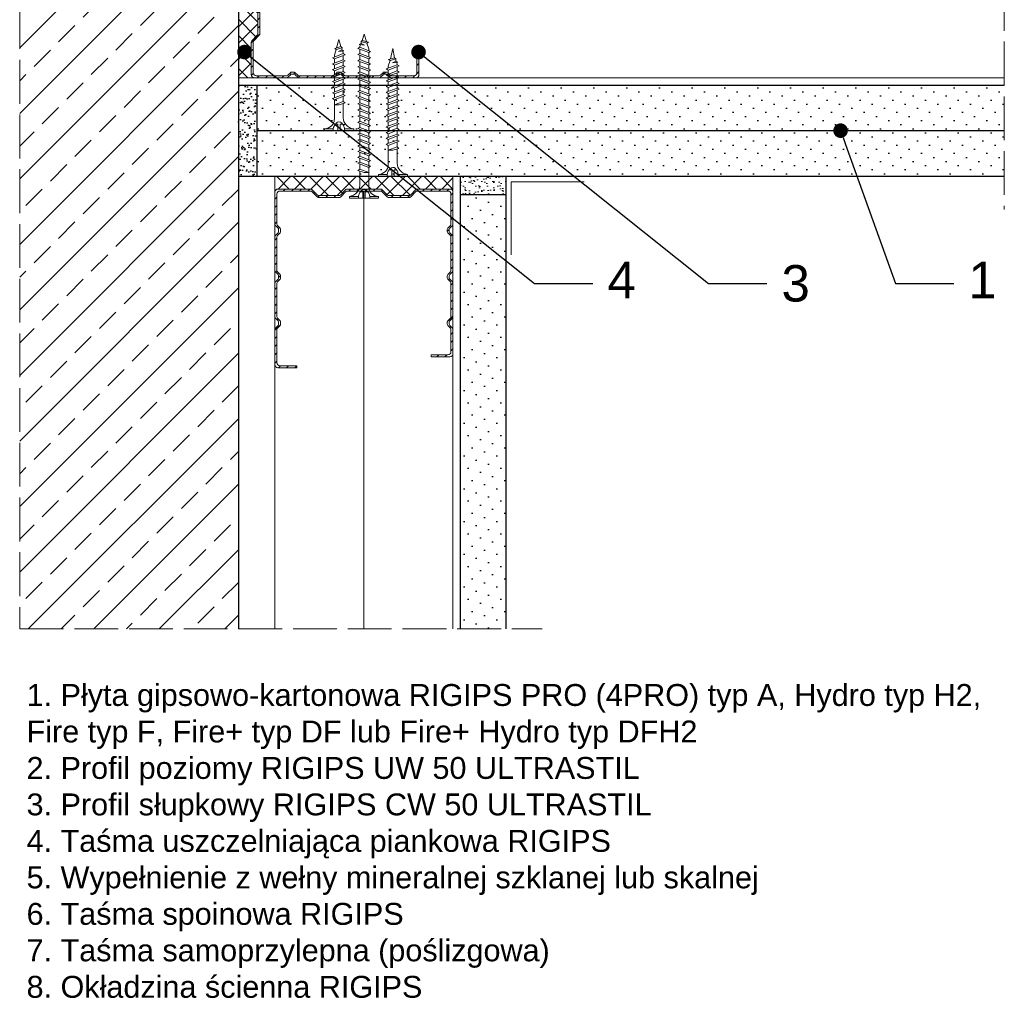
# Model space of a CAD drawing. Header units: millimetres. Extents: x 1525 to 3209, y 569 to 1600.
# Tile 1 of 15: x 1525 to 1795, y 572 to 841. Entities that reach past the tile are written whole.
import ezdxf
from ezdxf import colors
from ezdxf.entities.mleader import LeaderData, LeaderLine
from ezdxf.math import Vec2, Vec3

# ---------------------------------------------------------------- set-up
doc = ezdxf.new("R2010")
doc.units = ezdxf.units.MM
doc.linetypes.add('ACAD_ISO02W100', pattern=[15, 12, -3])
for name, color, linetype, lineweight in [('_ISOVER WELNA', 7, 'BATTING', 9), ('_RIGIPS AKCESORIA', 7, 'Continuous', 18), ('_RIGIPS G-K', 7, 'Continuous', 25), ('_RIGIPS PROFIL', 7, 'Continuous', 18), ('KRESKOWANIE', 7, 'Continuous', 9), ('OPISY', 7, 'Continuous', 9), ('PRZERYWANA', 7, 'ACAD_ISO02W100', 9)]:
    doc.layers.add(name, color=color, linetype=linetype, lineweight=lineweight)
doc.styles.get("Standard").update_dxf_attribs({"font": 'arial.ttf'})
doc.linetypes.add('BATTING', pattern='A,0.00254,-2.54,[134,ltypeshp.shx,S=2.54,R=0,X=-2.54,Y=0],-5.08,[134,ltypeshp.shx,S=2.54,R=180,X=2.54,Y=0],-2.54', length=10.16254)
pattern_1 = [(225, (0, -191.605), (1.122532, -3.367596), [0, -3.175])]

# ---------------------------------------------------------------- blocks, each defined once
blk = doc.blocks.new('TN 25')
at = {"layer": '_RIGIPS AKCESORIA'}
for p, q in [((0, -0.84), (0, 7.16)), ((0, 7.16), (0.46, 7.16)), ((0.46, 7.16), (0.46, 4.78)), ((0.46, 4.78), (0, 4.78)), ((0, 3.5), (1.77, 3.5)), ((0, 2.83), (1.77, 2.83)), ((1.77, 3.5), (1.77, 4.2)), ((1.77, 2.83), (1.77, 2.18)), ((3.02, 4.46), (8.47, 4.46)), ((7.12, 4.46), (7.12, 3.18)), ((8.03, 2.01), (7.12, 4.46)), ((7.12, 3.18), (7.65, 1.53)), ((8.47, 4.46), (8.79, 5)), ((9.61, 1.51), (8.47, 4.46)), ((8.79, 5), (9.93, 2.01)), ((9, 4.46), (10.1, 4.46)), ((10.1, 4.46), (10.41, 5)), ((11.23, 1.51), (10.1, 4.46)), ((10.41, 5), (11.56, 2.01)), ((10.62, 4.46), (11.67, 4.46)), ((11.67, 4.46), (11.99, 5)), ((12.81, 1.51), (11.67, 4.46)), ((11.99, 5), (13.14, 2.01)), ((12.2, 4.46), (13.21, 4.46)), ((13.21, 4.46), (13.52, 5)), ((14.34, 1.51), (13.21, 4.46)), ((13.52, 5), (14.67, 2.01)), ((13.73, 4.46), (14.8, 4.46)), ((14.8, 4.46), (15.12, 5)), ((15.94, 1.51), (14.8, 4.46)), ((15.12, 5), (16.26, 2.01)), ((15.33, 4.46), (16.42, 4.46)), ((16.42, 4.46), (16.73, 5)), ((17.55, 1.51), (16.42, 4.46)), ((16.73, 5), (17.88, 2.01)), ((16.94, 4.46), (17.99, 4.46)), ((17.99, 4.46), (18.31, 5)), ((19.13, 1.51), (17.99, 4.46)), ((18.31, 5), (19.45, 2.01)), ((18.52, 4.46), (19.68, 4.46)), ((19.68, 4.46), (20, 5)), ((20.82, 1.51), (19.68, 4.46)), ((20, 5), (21.14, 2.01)), ((20.21, 4.46), (20.7, 4.46)), ((20.7, 4.46), (22.28, 3.98)), ((21.85, 1.83), (21.67, 3.28)), ((21.67, 3.28), (22.14, 2.4)), ((22.28, 3.98), (22.56, 4.37)), ((22.7, 2.36), (22.28, 3.98)), ((22.56, 4.37), (23.03, 2.71)), ((23.03, 2.71), (22.7, 2.36)), ((22.71, 3.85), (25, 3.24)), ((25, 3.24), (23.03, 2.71)), ((0.46, 1.64), (0, 1.64)), ((0.46, -0.84), (0.46, 1.64)), ((7.49, 2.01), (3.55, 2.01)), ((7.65, 1.53), (8.03, 2.01)), ((9.41, 2.01), (8.03, 2.01)), ((9.93, 2.01), (9.61, 1.51)), ((11.04, 2.01), (9.93, 2.01)), ((11.56, 2.01), (11.23, 1.51)), ((12.61, 2.01), (11.56, 2.01)), ((13.14, 2.01), (12.81, 1.51)), ((14.15, 2.01), (13.14, 2.01)), ((14.67, 2.01), (14.34, 1.51)), ((15.74, 2.01), (14.67, 2.01)), ((16.26, 2.01), (15.94, 1.51)), ((17.36, 2.01), (16.26, 2.01)), ((17.88, 2.01), (17.55, 1.51)), ((18.93, 2.01), (17.88, 2.01)), ((19.45, 2.01), (19.13, 1.51)), ((19.45, 2.01), (20.62, 2.01)), ((21.14, 2.01), (20.82, 1.51)), ((21.14, 2.01), (21.81, 2.12)), ((22.14, 2.4), (21.85, 1.83)), ((22.7, 2.36), (22.14, 2.4)), ((0, -0.84), (0.46, -0.84))]:
    blk.add_line(p, q, dxfattribs=at)
for centre, major_axis, ratio, start_param, end_param in [((3.09, 7.67), (0.17, 3.2), 0.826134, 1.773653, 3.180586), ((-0.04, 0.9), (0, 3.93), 0.848176, -0.720942, -0.151112), ((1.66, 3.18), (0, 0.895), 0.848176, -1.552777, -0.720942), ((1.66, 3.18), (0, 0.895), 0.848176, 3.862535, 4.730408), ((3.37, -1.57), (0.28, 3.57), 0.832181, 0.035984, 1.430787), ((-2.73, 15.91), (0, 14.76), 0.848176, 3.399396, 3.475072), ((0.59, 4.62), (0, 2.81), 0.848176, 3.475072, 3.862535)]:
    blk.add_ellipse(centre, major_axis=major_axis, ratio=ratio, start_param=start_param, end_param=end_param, dxfattribs=at)
blk = doc.blocks.new('TN 35')
at = {"layer": '_RIGIPS AKCESORIA'}
for p, q in [((0, -0.84), (0, 7.16)), ((0, 7.16), (0.46, 7.16)), ((0.46, 7.16), (0.46, 4.78)), ((0.46, 4.78), (0, 4.78)), ((0, 3.5), (1.77, 3.5)), ((0, 2.83), (1.77, 2.83)), ((1.77, 3.5), (1.77, 4.2)), ((1.77, 2.83), (1.77, 2.18)), ((3.02, 4.46), (8.47, 4.46)), ((7.12, 4.46), (7.12, 3.18)), ((8.03, 2.01), (7.12, 4.46)), ((7.12, 3.18), (7.65, 1.53)), ((8.47, 4.46), (8.79, 5)), ((9.61, 1.51), (8.47, 4.46)), ((8.79, 5), (9.93, 2.01)), ((9, 4.46), (10.1, 4.46)), ((10.1, 4.46), (10.41, 5)), ((11.23, 1.51), (10.1, 4.46)), ((10.41, 5), (11.56, 2.01)), ((10.62, 4.46), (11.67, 4.46)), ((11.67, 4.46), (11.99, 5)), ((12.81, 1.51), (11.67, 4.46)), ((11.99, 5), (13.14, 2.01)), ((12.2, 4.46), (13.21, 4.46)), ((13.21, 4.46), (13.52, 5)), ((14.34, 1.51), (13.21, 4.46)), ((13.52, 5), (14.67, 2.01)), ((13.73, 4.46), (14.8, 4.46)), ((14.8, 4.46), (15.12, 5)), ((15.94, 1.51), (14.8, 4.46)), ((15.12, 5), (16.26, 2.01)), ((15.33, 4.46), (16.42, 4.46)), ((16.42, 4.46), (16.73, 5)), ((17.55, 1.51), (16.42, 4.46)), ((16.73, 5), (17.88, 2.01)), ((16.94, 4.46), (17.99, 4.46)), ((17.99, 4.46), (18.31, 5)), ((19.13, 1.51), (17.99, 4.46)), ((18.31, 5), (19.45, 2.01)), ((18.52, 4.46), (19.57, 4.46)), ((19.57, 4.46), (19.88, 5)), ((20.7, 1.51), (19.57, 4.46)), ((19.88, 5), (21.03, 2.01)), ((20.09, 4.46), (21.14, 4.46)), ((21.14, 4.46), (21.46, 5)), ((22.28, 1.51), (21.14, 4.46)), ((21.46, 5), (22.6, 2.01)), ((21.67, 4.46), (22.72, 4.46)), ((22.72, 4.46), (23.03, 5)), ((23.85, 1.51), (22.72, 4.46)), ((23.03, 5), (24.18, 2.01)), ((23.24, 4.46), (24.29, 4.46)), ((24.29, 4.46), (24.61, 5)), ((25.43, 1.51), (24.29, 4.46)), ((24.61, 5), (25.75, 2.01)), ((24.81, 4.46), (25.87, 4.46)), ((25.87, 4.46), (26.18, 5)), ((27, 1.51), (25.87, 4.46)), ((26.18, 5), (27.33, 2.01)), ((26.39, 4.46), (27.44, 4.46)), ((27.44, 4.46), (27.76, 5)), ((28.58, 1.51), (27.44, 4.46)), ((27.76, 5), (28.9, 2.01)), ((27.96, 4.46), (29.13, 4.46)), ((29.13, 4.46), (29.45, 5)), ((30.27, 1.51), (29.13, 4.46)), ((29.45, 5), (30.59, 2.01)), ((29.65, 4.46), (30.15, 4.46)), ((30.15, 4.46), (31.73, 3.98)), ((31.3, 1.83), (31.12, 3.28)), ((31.12, 3.28), (31.59, 2.4)), ((31.73, 3.98), (32.01, 4.37)), ((32.15, 2.36), (31.73, 3.98)), ((32.01, 4.37), (32.48, 2.71)), ((32.48, 2.71), (32.15, 2.36)), ((32.16, 3.85), (35, 3.24)), ((35, 3.24), (32.48, 2.71)), ((0.46, 1.64), (0, 1.64)), ((0.46, -0.84), (0.46, 1.64)), ((7.49, 2.01), (3.55, 2.01)), ((7.65, 1.53), (8.03, 2.01)), ((9.41, 2.01), (8.03, 2.01)), ((9.93, 2.01), (9.61, 1.51)), ((11.04, 2.01), (9.93, 2.01)), ((11.56, 2.01), (11.23, 1.51)), ((12.61, 2.01), (11.56, 2.01)), ((13.14, 2.01), (12.81, 1.51)), ((14.15, 2.01), (13.14, 2.01)), ((14.67, 2.01), (14.34, 1.51)), ((15.74, 2.01), (14.67, 2.01)), ((16.26, 2.01), (15.94, 1.51)), ((17.36, 2.01), (16.26, 2.01)), ((17.88, 2.01), (17.55, 1.51)), ((18.93, 2.01), (17.84, 2.01)), ((19.45, 2.01), (19.13, 1.51)), ((20.51, 2.01), (19.41, 2.01)), ((21.03, 2.01), (20.7, 1.51)), ((22.08, 2.01), (20.99, 2.01)), ((22.6, 2.01), (22.28, 1.51)), ((23.66, 2.01), (22.56, 2.01)), ((24.18, 2.01), (23.85, 1.51)), ((25.23, 2.01), (24.14, 2.01)), ((25.75, 2.01), (25.43, 1.51)), ((26.81, 2.01), (25.71, 2.01)), ((27.33, 2.01), (27, 1.51)), ((28.38, 2.01), (27.33, 2.01)), ((28.9, 2.01), (28.58, 1.51)), ((28.9, 2.01), (30.07, 2.01)), ((30.59, 2.01), (30.27, 1.51)), ((30.59, 2.01), (31.26, 2.12)), ((31.59, 2.4), (31.3, 1.83)), ((32.15, 2.36), (31.59, 2.4)), ((0, -0.84), (0.46, -0.84))]:
    blk.add_line(p, q, dxfattribs=at)
for centre, major_axis, ratio, start_param, end_param in [((3.09, 7.67), (0.17, 3.2), 0.826134, 1.773653, 3.180586), ((-0.04, 0.9), (0, 3.93), 0.848176, -0.720942, -0.151112), ((1.66, 3.18), (0, 0.895), 0.848176, -1.552777, -0.720942), ((1.66, 3.18), (0, 0.895), 0.848176, 3.862535, 4.730408), ((3.37, -1.57), (0.28, 3.57), 0.832181, 0.035984, 1.430787), ((-2.73, 15.91), (0, 14.76), 0.848176, 3.399396, 3.475072), ((0.59, 4.62), (0, 2.81), 0.848176, 3.475072, 3.862535)]:
    blk.add_ellipse(centre, major_axis=major_axis, ratio=ratio, start_param=start_param, end_param=end_param, dxfattribs=at)
blk = doc.blocks.new('CW 50 ULTRASTIL')
h = blk.add_hatch()
h.set_pattern_fill('ANSI31', color=256, scale=0.5, style=0)
h.paths.add_polyline_path([(28.56, 40.65, -0.198912), (28.71, 41), (30.21, 42.51, 0.198912), (30.36, 42.86), (30.36, 48.45, 0.198912), (30.21, 48.8), (28.71, 50.31, -0.198912), (28.56, 50.66), (28.56, 59.85, -0.198912), (28.71, 60.2), (30.21, 61.71, 0.198912), (30.36, 62.06), (30.36, 67.65, 0.198912), (30.21, 68), (28.71, 69.51, -0.198912), (28.56, 69.86), (28.56, 78.31, -0.414214), (29.36, 79.11), (37.68, 79.11, -0.198912), (38.04, 78.96), (38.74, 78.25, 0.198912), (39.1, 78.11), (39.68, 78.11, 0.198912), (40.04, 78.25), (40.74, 78.96, -0.198912), (41.1, 79.11), (50.38, 79.11, -0.198912), (50.74, 78.96), (51.44, 78.25, 0.198912), (51.8, 78.11), (52.38, 78.11, 0.198912), (52.74, 78.25), (53.44, 78.96, -0.198912), (53.8, 79.11), (63.08, 79.11, -0.198912), (63.44, 78.96), (64.14, 78.25, 0.198912), (64.5, 78.11), (65.08, 78.11, 0.198912), (65.44, 78.25), (66.14, 78.96, -0.198912), (66.5, 79.11), (75.66, 79.11, -0.414214), (76.46, 78.31), (76.46, 73.66), (77.01, 73.66), (77.01, 78.86, 0.414214), (76.21, 79.66), (66.5, 79.66, 0.198912), (66.14, 79.51), (65.44, 78.8, -0.198912), (65.08, 78.66), (64.5, 78.66, -0.198912), (64.14, 78.8), (63.44, 79.51, 0.198912), (63.08, 79.66), (53.8, 79.66, 0.198912), (53.44, 79.51), (52.74, 78.8, -0.198912), (52.38, 78.66), (51.8, 78.66, -0.198912), (51.44, 78.8), (50.74, 79.51, 0.198912), (50.38, 79.66), (41.1, 79.66, 0.198912), (40.74, 79.51), (40.04, 78.8, -0.198912), (39.68, 78.66), (39.1, 78.66, -0.198912), (38.74, 78.8), (38.04, 79.51, 0.198912), (37.68, 79.66), (28.81, 79.66, 0.414214), (28.01, 78.86), (28.01, 69.86, 0.198912), (28.16, 69.51), (29.66, 68, -0.198912), (29.81, 67.65), (29.81, 62.06, -0.198912), (29.66, 61.71), (28.16, 60.2, 0.198912), (28.01, 59.85), (28.01, 50.66, 0.198912), (28.16, 50.31), (29.66, 48.8, -0.198912), (29.81, 48.45), (29.81, 42.86, -0.198912), (29.66, 42.51), (28.16, 41, 0.198912), (28.01, 40.65), (28.01, 31.66, 0.414214), (28.81, 30.86), (37.68, 30.86, 0.198912), (38.04, 31), (38.74, 31.71, -0.198912), (39.1, 31.86), (39.68, 31.86, -0.198912), (40.04, 31.71), (40.74, 31, 0.198912), (41.1, 30.86), (50.38, 30.86, 0.198912), (50.74, 31), (51.44, 31.71, -0.198912), (51.8, 31.86), (52.38, 31.86, -0.198912), (52.74, 31.71), (53.44, 31, 0.198912), (53.8, 30.86), (63.08, 30.86, 0.198912), (63.44, 31), (64.14, 31.71, -0.198912), (64.5, 31.86), (65.08, 31.86, -0.198912), (65.44, 31.71), (66.14, 31, 0.198912), (66.5, 30.86), (73.21, 30.86, 0.414214), (74.01, 31.66), (74.01, 36.86), (73.46, 36.86), (73.46, 32.21, -0.414214), (72.66, 31.41), (66.5, 31.41, -0.198912), (66.14, 31.55), (65.44, 32.26, 0.198912), (65.08, 32.41), (64.5, 32.41, 0.198912), (64.14, 32.26), (63.44, 31.55, -0.198912), (63.08, 31.41), (53.8, 31.41, -0.198912), (53.44, 31.55), (52.74, 32.26, 0.198912), (52.38, 32.41), (51.8, 32.41, 0.198912), (51.44, 32.26), (50.74, 31.55, -0.198912), (50.38, 31.41), (41.1, 31.41, -0.198912), (40.74, 31.55), (40.04, 32.26, 0.198912), (39.68, 32.41), (39.1, 32.41, 0.198912), (38.74, 32.26), (38.04, 31.55, -0.198912), (37.68, 31.41), (29.36, 31.41, -0.414214), (28.56, 32.21)])
at = {"layer": '_RIGIPS PROFIL'}
for p, q in [((28.01, 78.86), (28.01, 69.86)), ((28.56, 78.31), (28.56, 69.86)), ((37.68, 79.66), (28.81, 79.66)), ((37.68, 79.11), (29.36, 79.11)), ((38.04, 79.51), (38.74, 78.8)), ((38.04, 78.96), (38.74, 78.25)), ((39.68, 78.66), (39.1, 78.66)), ((40.74, 79.51), (40.04, 78.8)), ((40.74, 78.96), (40.04, 78.25)), ((50.38, 79.66), (41.1, 79.66)), ((50.38, 79.11), (41.1, 79.11)), ((50.74, 79.51), (51.44, 78.8)), ((50.74, 78.96), (51.44, 78.25)), ((52.38, 78.66), (51.8, 78.66)), ((53.44, 79.51), (52.74, 78.8)), ((53.44, 78.96), (52.74, 78.25)), ((53.8, 79.66), (63.08, 79.66)), ((53.8, 79.11), (63.08, 79.11)), ((63.44, 79.51), (64.14, 78.8)), ((63.44, 78.96), (64.14, 78.25)), ((65.08, 78.66), (64.5, 78.66)), ((66.14, 79.51), (65.44, 78.8)), ((66.14, 78.96), (65.44, 78.25)), ((76.21, 79.66), (66.5, 79.66)), ((75.66, 79.11), (66.5, 79.11)), ((76.46, 73.66), (76.46, 78.31)), ((77.01, 73.66), (77.01, 78.86)), ((39.68, 78.11), (39.1, 78.11)), ((52.38, 78.11), (51.8, 78.11)), ((65.08, 78.11), (64.5, 78.11)), ((76.46, 73.66), (77.01, 73.66)), ((29.66, 68), (28.16, 69.51)), ((30.21, 68), (28.71, 69.51)), ((29.81, 67.65), (29.81, 62.06)), ((30.36, 67.65), (30.36, 62.06)), ((28.01, 59.85), (28.01, 50.66)), ((29.66, 61.71), (28.16, 60.2)), ((28.56, 59.85), (28.56, 50.66)), ((30.21, 61.71), (28.71, 60.2)), ((29.66, 48.8), (28.16, 50.31)), ((30.21, 48.8), (28.71, 50.31)), ((29.81, 42.86), (29.81, 48.45)), ((30.36, 42.86), (30.36, 48.45)), ((28.01, 31.66), (28.01, 40.65)), ((29.66, 42.51), (28.16, 41)), ((28.56, 32.21), (28.56, 40.65)), ((30.21, 42.51), (28.71, 41)), ((73.46, 36.86), (73.46, 32.21)), ((73.46, 36.86), (74.01, 36.86)), ((74.01, 36.86), (74.01, 31.66)), ((39.68, 32.41), (39.1, 32.41)), ((52.38, 32.41), (51.8, 32.41)), ((65.08, 32.41), (64.5, 32.41)), ((37.68, 30.86), (28.81, 30.86)), ((37.68, 31.41), (29.36, 31.41)), ((38.04, 31.55), (38.74, 32.26)), ((38.04, 31), (38.74, 31.71)), ((39.68, 31.86), (39.1, 31.86)), ((40.74, 31.55), (40.04, 32.26)), ((40.74, 31), (40.04, 31.71)), ((50.38, 31.41), (41.1, 31.41)), ((50.38, 30.86), (41.1, 30.86)), ((50.74, 31.55), (51.44, 32.26)), ((50.74, 31), (51.44, 31.71)), ((52.38, 31.86), (51.8, 31.86)), ((53.44, 31.55), (52.74, 32.26)), ((53.44, 31), (52.74, 31.71)), ((53.8, 31.41), (63.08, 31.41)), ((53.8, 30.86), (63.08, 30.86)), ((63.44, 31.55), (64.14, 32.26)), ((63.44, 31), (64.14, 31.71)), ((65.08, 31.86), (64.5, 31.86)), ((66.14, 31.55), (65.44, 32.26)), ((66.14, 31), (65.44, 31.71)), ((72.66, 31.41), (66.5, 31.41)), ((73.21, 30.86), (66.5, 30.86))]:
    blk.add_line(p, q, dxfattribs=at)
for centre, radius, start, end in [((28.81, 78.86), 0.8, 90, 180), ((29.36, 78.31), 0.8, 90, 180), ((37.68, 79.16), 0.5, 45, 90), ((37.68, 78.61), 0.5, 45, 90), ((39.1, 79.16), 0.5, 225, 270), ((39.68, 79.16), 0.5, 270, 315), ((41.1, 79.16), 0.5, 90, 135), ((41.1, 78.61), 0.5, 90, 135), ((50.38, 79.16), 0.5, 45, 90), ((50.38, 78.61), 0.5, 45, 90), ((51.8, 79.16), 0.5, 225, 270), ((52.38, 79.16), 0.5, 270, 315), ((53.8, 79.16), 0.5, 90, 135), ((53.8, 78.61), 0.5, 90, 135), ((63.08, 79.16), 0.5, 45, 90), ((63.08, 78.61), 0.5, 45, 90), ((64.5, 79.16), 0.5, 225, 270), ((65.08, 79.16), 0.5, 270, 315), ((66.5, 79.16), 0.5, 90, 135), ((66.5, 78.61), 0.5, 90, 135), ((75.66, 78.31), 0.8, 0, 90), ((76.21, 78.86), 0.8, 0, 90), ((39.1, 78.61), 0.5, 225, 270), ((39.68, 78.61), 0.5, 270, 315), ((51.8, 78.61), 0.5, 225, 270), ((52.38, 78.61), 0.5, 270, 315), ((64.5, 78.61), 0.5, 225, 270), ((65.08, 78.61), 0.5, 270, 315), ((28.51, 69.86), 0.5, 180, 225), ((29.06, 69.86), 0.5, 180, 225), ((29.31, 67.65), 0.5, 0, 45), ((29.86, 67.65), 0.5, 0, 45), ((28.51, 59.85), 0.5, 135, 180), ((29.06, 59.85), 0.5, 135, 180), ((29.31, 62.06), 0.5, 315, 0), ((29.86, 62.06), 0.5, 315, 0), ((28.51, 50.66), 0.5, 180, 225), ((29.06, 50.66), 0.5, 180, 225), ((29.31, 48.45), 0.5, 0, 45), ((29.86, 48.45), 0.5, 0, 45), ((28.51, 40.65), 0.5, 135, 180), ((29.06, 40.65), 0.5, 135, 180), ((29.31, 42.86), 0.5, 315, 0), ((29.86, 42.86), 0.5, 315, 0), ((39.1, 31.91), 0.5, 90, 135), ((39.68, 31.91), 0.5, 45, 90), ((51.8, 31.91), 0.5, 90, 135), ((52.38, 31.91), 0.5, 45, 90), ((64.5, 31.91), 0.5, 90, 135), ((65.08, 31.91), 0.5, 45, 90), ((28.81, 31.66), 0.8, 180, 270), ((29.36, 32.21), 0.8, 180, 270), ((37.68, 31.91), 0.5, 270, 315), ((37.68, 31.36), 0.5, 270, 315), ((39.1, 31.36), 0.5, 90, 135), ((39.68, 31.36), 0.5, 45, 90), ((41.1, 31.91), 0.5, 225, 270), ((41.1, 31.36), 0.5, 225, 270), ((50.38, 31.91), 0.5, 270, 315), ((50.38, 31.36), 0.5, 270, 315), ((51.8, 31.36), 0.5, 90, 135), ((52.38, 31.36), 0.5, 45, 90), ((53.8, 31.91), 0.5, 225, 270), ((53.8, 31.36), 0.5, 225, 270), ((63.08, 31.91), 0.5, 270, 315), ((63.08, 31.36), 0.5, 270, 315), ((64.5, 31.36), 0.5, 90, 135), ((65.08, 31.36), 0.5, 45, 90), ((66.5, 31.91), 0.5, 225, 270), ((66.5, 31.36), 0.5, 225, 270), ((72.66, 32.21), 0.8, 270, 0), ((73.21, 31.66), 0.8, 270, 0)]:
    blk.add_arc(centre, radius, start, end, dxfattribs=at)
blk = doc.blocks.new('TN 45')
at = {"layer": '_RIGIPS AKCESORIA'}
for p, q in [((0, -0.84), (0, 7.16)), ((0, 7.16), (0.46, 7.16)), ((0.46, 7.16), (0.46, 4.78)), ((0.46, 4.78), (0, 4.78)), ((0, 3.5), (1.77, 3.5)), ((0, 2.83), (1.77, 2.83)), ((1.77, 3.5), (1.77, 4.2)), ((1.77, 2.83), (1.77, 2.18)), ((3.02, 4.46), (8.47, 4.46)), ((7.12, 4.46), (7.12, 3.18)), ((8.03, 2.01), (7.12, 4.46)), ((7.12, 3.18), (7.65, 1.53)), ((8.47, 4.46), (8.79, 5)), ((9.61, 1.51), (8.47, 4.46)), ((8.79, 5), (9.93, 2.01)), ((9, 4.46), (10.1, 4.46)), ((10.1, 4.46), (10.41, 5)), ((11.23, 1.51), (10.1, 4.46)), ((10.41, 5), (11.56, 2.01)), ((10.62, 4.46), (11.67, 4.46)), ((11.67, 4.46), (11.99, 5)), ((12.81, 1.51), (11.67, 4.46)), ((11.99, 5), (13.14, 2.01)), ((12.2, 4.46), (13.21, 4.46)), ((13.21, 4.46), (13.52, 5)), ((14.34, 1.51), (13.21, 4.46)), ((13.52, 5), (14.67, 2.01)), ((13.73, 4.46), (14.8, 4.46)), ((14.8, 4.46), (15.12, 5)), ((15.94, 1.51), (14.8, 4.46)), ((15.12, 5), (16.26, 2.01)), ((15.33, 4.46), (16.42, 4.46)), ((16.42, 4.46), (16.73, 5)), ((17.55, 1.51), (16.42, 4.46)), ((16.73, 5), (17.88, 2.01)), ((16.94, 4.46), (17.99, 4.46)), ((17.99, 4.46), (18.31, 5)), ((19.13, 1.51), (17.99, 4.46)), ((18.31, 5), (19.45, 2.01)), ((18.52, 4.46), (19.68, 4.46)), ((19.68, 4.46), (20, 5)), ((20.82, 1.51), (19.68, 4.46)), ((20, 5), (21.14, 2.01)), ((20.21, 4.46), (21.37, 4.46)), ((21.37, 4.46), (21.69, 5)), ((22.51, 1.51), (21.37, 4.46)), ((21.69, 5), (22.83, 2.01)), ((21.9, 4.46), (23.06, 4.46)), ((23.06, 4.46), (23.38, 5)), ((24.2, 1.51), (23.06, 4.46)), ((23.38, 5), (24.52, 2.01)), ((23.59, 4.46), (24.75, 4.46)), ((24.75, 4.46), (25.07, 5)), ((25.89, 1.51), (24.75, 4.46)), ((25.07, 5), (26.21, 2.01)), ((25.28, 4.46), (26.44, 4.46)), ((26.44, 4.46), (26.76, 5)), ((27.58, 1.51), (26.44, 4.46)), ((26.76, 5), (27.9, 2.01)), ((26.96, 4.46), (28.13, 4.46)), ((28.13, 4.46), (28.45, 5)), ((29.27, 1.51), (28.13, 4.46)), ((28.45, 5), (29.59, 2.01)), ((28.65, 4.46), (29.82, 4.46)), ((29.82, 4.46), (30.14, 5)), ((30.96, 1.51), (29.82, 4.46)), ((30.14, 5), (31.28, 2.01)), ((30.34, 4.46), (31.51, 4.46)), ((31.51, 4.46), (31.83, 5)), ((32.65, 1.51), (31.51, 4.46)), ((31.83, 5), (32.97, 2.01)), ((32.03, 4.46), (33.2, 4.46)), ((33.2, 4.46), (33.52, 5)), ((34.34, 1.51), (33.2, 4.46)), ((33.52, 5), (34.66, 2.01)), ((33.72, 4.46), (34.89, 4.46)), ((34.89, 4.46), (35.21, 5)), ((36.03, 1.51), (34.89, 4.46)), ((35.21, 5), (36.35, 2.01)), ((35.41, 4.46), (36.58, 4.46)), ((36.58, 4.46), (36.9, 5)), ((37.72, 1.51), (36.58, 4.46)), ((36.9, 5), (38.04, 2.01)), ((37.1, 4.46), (38.27, 4.46)), ((38.27, 4.46), (38.59, 5)), ((39.41, 1.51), (38.27, 4.46)), ((38.59, 5), (39.73, 2.01)), ((38.79, 4.46), (39.96, 4.46)), ((39.96, 4.46), (40.28, 5)), ((41.1, 1.51), (39.96, 4.46)), ((40.28, 5), (41.42, 2.01)), ((40.48, 4.46), (40.98, 4.46)), ((40.98, 4.46), (42.56, 3.98)), ((42.13, 1.83), (41.95, 3.28)), ((41.95, 3.28), (42.42, 2.4)), ((42.56, 3.98), (42.84, 4.37)), ((42.98, 2.36), (42.56, 3.98)), ((42.84, 4.37), (43.31, 2.71)), ((43.31, 2.71), (42.98, 2.36)), ((42.99, 3.85), (45, 3.24)), ((45, 3.24), (43.31, 2.71)), ((0.46, 1.64), (0, 1.64)), ((0.46, -0.84), (0.46, 1.64)), ((7.49, 2.01), (3.55, 2.01)), ((7.65, 1.53), (8.03, 2.01)), ((9.41, 2.01), (8.03, 2.01)), ((9.93, 2.01), (9.61, 1.51)), ((11.04, 2.01), (9.93, 2.01)), ((11.56, 2.01), (11.23, 1.51)), ((12.61, 2.01), (11.56, 2.01)), ((13.14, 2.01), (12.81, 1.51)), ((14.15, 2.01), (13.14, 2.01)), ((14.67, 2.01), (14.34, 1.51)), ((15.74, 2.01), (14.67, 2.01)), ((16.26, 2.01), (15.94, 1.51)), ((17.36, 2.01), (16.26, 2.01)), ((17.88, 2.01), (17.55, 1.51)), ((18.93, 2.01), (17.88, 2.01)), ((19.45, 2.01), (19.13, 1.51)), ((19.45, 2.01), (20.62, 2.01)), ((20.62, 2.01), (19.57, 2.01)), ((21.14, 2.01), (20.82, 1.51)), ((21.14, 2.01), (22.31, 2.01)), ((22.31, 2.01), (21.26, 2.01)), ((22.83, 2.01), (22.51, 1.51)), ((22.83, 2.01), (24, 2.01)), ((24, 2.01), (22.95, 2.01)), ((24.52, 2.01), (24.2, 1.51)), ((24.52, 2.01), (25.69, 2.01)), ((25.69, 2.01), (24.64, 2.01)), ((26.21, 2.01), (25.89, 1.51)), ((26.21, 2.01), (27.38, 2.01)), ((27.38, 2.01), (26.33, 2.01)), ((27.9, 2.01), (27.58, 1.51)), ((27.9, 2.01), (29.07, 2.01)), ((29.07, 2.01), (28.02, 2.01)), ((29.59, 2.01), (29.27, 1.51)), ((29.59, 2.01), (30.76, 2.01)), ((30.76, 2.01), (29.71, 2.01)), ((31.28, 2.01), (30.96, 1.51)), ((31.28, 2.01), (32.45, 2.01)), ((32.45, 2.01), (31.4, 2.01)), ((32.97, 2.01), (32.65, 1.51)), ((32.97, 2.01), (34.14, 2.01)), ((34.14, 2.01), (33.09, 2.01)), ((34.66, 2.01), (34.34, 1.51)), ((34.66, 2.01), (35.83, 2.01)), ((35.83, 2.01), (34.78, 2.01)), ((36.35, 2.01), (36.03, 1.51)), ((36.35, 2.01), (37.52, 2.01)), ((37.52, 2.01), (36.47, 2.01)), ((38.04, 2.01), (37.72, 1.51)), ((38.04, 2.01), (39.21, 2.01)), ((39.21, 2.01), (38.16, 2.01)), ((39.73, 2.01), (39.41, 1.51)), ((39.73, 2.01), (40.9, 2.01)), ((41.42, 2.01), (41.1, 1.51)), ((41.42, 2.01), (42.09, 2.12)), ((42.42, 2.4), (42.13, 1.83)), ((42.98, 2.36), (42.42, 2.4)), ((0, -0.84), (0.46, -0.84))]:
    blk.add_line(p, q, dxfattribs=at)
for centre, major_axis, ratio, start_param, end_param in [((3.09, 7.67), (0.17, 3.2), 0.826134, 1.773653, 3.180586), ((-0.04, 0.9), (0, 3.93), 0.848176, -0.720942, -0.151112), ((1.66, 3.18), (0, 0.895), 0.848176, -1.552777, -0.720942), ((1.66, 3.18), (0, 0.895), 0.848176, 3.862535, 4.730408), ((3.37, -1.57), (0.28, 3.57), 0.832181, 0.035984, 1.430787), ((-2.73, 15.91), (0, 14.76), 0.848176, 3.399396, 3.475072), ((0.59, 4.62), (0, 2.81), 0.848176, 3.475072, 3.862535)]:
    blk.add_ellipse(centre, major_axis=major_axis, ratio=ratio, start_param=start_param, end_param=end_param, dxfattribs=at)
blk = doc.blocks.new('_Dot')
at = {"color": 0, "linetype": 'ByBlock', "lineweight": -2}
blk.add_line((-0.5, 0), (-1, 0), dxfattribs=at)
at = {"color": 0, "linetype": 'ByBlock', "const_width": 0.5}
blk.add_lwpolyline([(-0.25, 0, 1), (0.25, 0, 1)], format="xyb", close=True, dxfattribs=at)

msp = doc.modelspace()

# ---------------------------------------------------------------- hatches: boundary and pattern name
at = {"layer": '_RIGIPS AKCESORIA'}
h = msp.add_hatch(dxfattribs=at)
h.set_pattern_fill('ANSI37', color=256, style=0)
h.set_pattern_definition([(45, (-10, -190.705), (-2.245064, 2.245064), []), (135, (-10, -190.705), (-2.245064, -2.245064), [])])
h.paths.add_polyline_path([(1588.7, 853.77, -0.198912), (1588.85, 854.13), (1590.36, 855.63, 0.198912), (1590.5, 855.99), (1590.5, 861.57, 0.198912), (1590.36, 861.93), (1588.85, 863.43, -0.198912), (1588.7, 863.79), (1588.7, 872.78, -0.414214), (1589.5, 873.58), (1585.2, 873.58), (1585.2, 824.78), (1589.5, 824.78, -0.414214), (1588.7, 825.58), (1588.7, 834.57, -0.198912), (1588.85, 834.93), (1590.36, 836.43, 0.198912), (1590.5, 836.79), (1590.5, 842.37, 0.198912), (1590.36, 842.73), (1588.85, 844.23, -0.198912), (1588.7, 844.59)])
h = msp.add_hatch(dxfattribs=at)
h.set_pattern_fill('ANSI37', color=256, angle=90, style=0)
h.set_pattern_definition([(135, (2659.487, -719.6247), (-2.245064, -2.245064), []), (225, (2659.487, -719.6247), (2.245064, -2.245064), [])])
h.paths.add_polyline_path([(1615.01, 794.28, 0.198912), (1614.66, 794.13), (1613.15, 792.63, -0.198912), (1612.8, 792.48), (1607.21, 792.48, -0.198912), (1606.86, 792.63), (1605.35, 794.13, 0.198912), (1605, 794.28), (1596, 794.28, 0.414214), (1595.2, 793.48), (1595.2, 797.78), (1644, 797.78), (1644, 793.48, 0.414214), (1643.2, 794.28), (1634.21, 794.28, 0.198912), (1633.86, 794.13), (1632.35, 792.63, -0.198912), (1632, 792.48), (1626.41, 792.48, -0.198912), (1626.06, 792.63), (1624.55, 794.13, 0.198912), (1624.2, 794.28)])
at = {"layer": '_RIGIPS G-K'}
h = msp.add_hatch(dxfattribs=at)
h.set_pattern_fill('AR-SAND', color=256, scale=0.05, style=0)
h.set_pattern_definition([(322.5, (-429.3334, 1913.1625), (-0.0800016, -2.4470662), [0, -1.9304, 0, -2.159, 0, -2.06375]), (352.5, (-429.3334, 1913.1625), (2.2476164, -3.5841255), [0, -1.0414, 0, -1.7399, 0, -0.66675]), (32.5, (-430.8955, 1913.1625), (3.9549619, -0.007186), [0, -0.635, 0, -2.286, 0, -2.9845]), (42.5, (-430.8955, 1913.1625), (3.8177823, -1.1146466), [0, -0.3175, 0, -1.4986, 0, -1.7145])])
h.paths.add_polyline_path([(1590.2, 797.78), (1585.2, 797.78), (1585.2, 822.78), (1590.2, 822.78)])
h = msp.add_hatch(dxfattribs=at)
h.set_pattern_fill('DOTS', color=256, scale=2, angle=225, style=0)
h.set_pattern_definition(pattern_1)
h.paths.add_polyline_path([(1795.2, 822.78), (1590.2, 822.78), (1590.2, 810.28), (1795.2, 810.28)])
h = msp.add_hatch(dxfattribs=at)
h.set_pattern_fill('DOTS', color=256, scale=2, angle=225, style=0)
h.set_pattern_definition(pattern_1)
h.paths.add_polyline_path([(1795.2, 810.28), (1590.2, 810.28), (1590.2, 797.78), (1795.2, 797.78)])
h = msp.add_hatch(dxfattribs=at)
h.set_pattern_fill('DOTS', color=256, scale=2, angle=225, style=0)
h.set_pattern_definition([(225, (50.8, -587.7727), (1.122532, -3.367596), [0, -3.175])])
h.paths.add_polyline_path([(1646, 673.68), (1658.5, 673.68), (1658.5, 792.78), (1646, 792.78)])
at = {"layer": 'KRESKOWANIE'}
h = msp.add_hatch(dxfattribs=at)
h.set_pattern_fill('ANSI33', color=256, scale=2, angle=180, style=0)
h.set_pattern_definition([(225, (-350, -575.273), (8.980256, -8.980256), []), (225, (-358.98, -575.273), (8.980256, -8.980256), [6.35, -3.175])])
h.paths.add_polyline_path([(1585.2, 1024.68), (1525.2, 1024.68), (1525.2, 673.68), (1585.2, 673.68)])
h = msp.add_hatch(dxfattribs=at)
h.set_pattern_fill('AR-SAND', color=256, scale=0.05, style=0)
h.set_pattern_definition([(37.5, (50.8, -587.7727), (-0.0800016, 2.4470662), [0, -1.9304, 0, -2.159, 0, -2.06375]), (7.5, (50.8, -587.7727), (2.2476164, 3.5841255), [0, -1.0414, 0, -1.7399, 0, -0.66675]), (327.5, (49.238, -587.7727), (3.9549619, 0.007186), [0, -0.635, 0, -2.286, 0, -2.9845]), (317.5, (49.238, -587.7727), (3.817782, 1.1146466), [0, -0.3175, 0, -1.4986, 0, -1.7145])])
h.paths.add_polyline_path([(1658.5, 797.78), (1646, 797.78), (1646, 792.78), (1658.5, 792.78)])

# ---------------------------------------------------------------- linework, layer by layer
msp.add_line((1585.2, 1024.68), (1585.2, 673.68))
at = {"layer": '_ISOVER WELNA', "ltscale": 2.4}
msp.add_line((1619.6, 673.68), (1619.6, 793.73), dxfattribs=at)
at = {"layer": '_RIGIPS AKCESORIA'}
msp.add_lwpolyline([(1660, 776.28), (1660, 796.28), (1680, 796.28)], dxfattribs=at)
at = {"layer": '_RIGIPS G-K'}
for p, q in [((1585.2, 822.78), (1795.2, 822.78)), ((1590.2, 822.78), (1590.2, 797.78)), ((1590.2, 810.28), (1795.2, 810.28)), ((1585.2, 797.78), (1795.2, 797.78)), ((1646, 797.78), (1646, 673.68)), ((1658.5, 797.78), (1658.5, 673.68)), ((1646, 792.78), (1658.5, 792.78))]:
    msp.add_line(p, q, dxfattribs=at)
at = {"layer": '_RIGIPS PROFIL'}
for p, q in [((1585.2, 824.78), (1795.2, 824.78)), ((1595.2, 797.78), (1595.2, 673.68)), ((1644, 797.78), (1644, 673.68))]:
    msp.add_line(p, q, dxfattribs=at)
at = {"layer": 'PRZERYWANA'}
for p, q in [((1525.2, 1024.68), (1525.2, 673.68)), ((1795.2, 909.68), (1795.2, 788.68)), ((1525.2, 673.68), (1668.5, 673.68))]:
    msp.add_line(p, q, dxfattribs=at)

# ---------------------------------------------------------------- block references
at = {"xscale": -1, "rotation": 270}
msp.add_blockref('TN 45', (1616.44, 791.73), dxfattribs=at)
at = {"layer": '_RIGIPS AKCESORIA', "rotation": 90}
for name, p in [('TN 25', (1615.95, 810.28)), ('TN 35', (1630.73, 797.78))]:
    msp.add_blockref(name, p, dxfattribs=at)
at = {"layer": '_RIGIPS PROFIL'}
msp.add_blockref('CW 50 ULTRASTIL', (1560.69, 793.92), dxfattribs=at)
at = {"layer": '_RIGIPS PROFIL', "xscale": -1, "rotation": 90}
msp.add_blockref('CW 50 ULTRASTIL', (1674.86, 822.29), dxfattribs=at)

# ---------------------------------------------------------------- texts
at = {"insert": (1527.09, 658.56), "char_height": 6, "width": 263.2519, "attachment_point": 1}
msp.add_mtext('1. Płyta gipsowo-kartonowa RIGIPS PRO (4PRO) typ A, Hydro typ H2, Fire typ F, Fire+ typ DF lub Fire+ Hydro typ DFH2\\P2. Profil poziomy RIGIPS UW 50 ULTRASTIL\\P3. Profil słupkowy RIGIPS CW 50 ULTRASTIL\\P4. Taśma uszczelniająca piankowa RIGIPS\\P5. Wypełnienie z wełny mineralnej szklanej lub skalnej\\P6. Taśma spoinowa RIGIPS\\P7. Taśma samoprzylepna (poślizgowa)\\P8. Okładzina ścienna RIGIPS', dxfattribs=at)

# ---------------------------------------------------------------- leaders
at = {"layer": 'OPISY'}
ml = msp.add_multileader_mtext('Standard', dxfattribs=at)
ml.set_content('4', color=256)
ml.set_leader_properties()
ml.set_arrow_properties(name='DOT')
ml.build(insert=Vec2(0, 0))
ctx = ml.context
ctx.base_point, ctx.char_height, ctx.landing_gap_size, ctx.plane_origin = Vec3(1682.39, 768.35), 10, 4, Vec3(1489.8, 912)
notes = []
notes.append((ctx, [(0, (1, 1, 0), (1666.39, 768.35), (1, 0), 16, [(0, [(1586.86, 831.83)], 0, [])])]))
ctx.mtext.insert, ctx.mtext.flow_direction = Vec3(1686.39, 774.35), 5
ml = msp.add_multileader_mtext('Standard', dxfattribs=at)
ml.set_content('3', color=256)
ml.set_leader_properties()
ml.set_arrow_properties(name='DOT')
ml.build(insert=Vec2(0, 0))
ctx = ml.context
ctx.base_point, ctx.char_height, ctx.landing_gap_size, ctx.plane_origin = Vec3(1730.11, 768.35), 10, 4, Vec3(1537.52, 912)
notes.append((ctx, [(0, (1, 1, 0), (1714.11, 768.35), (1, 0), 16, [(0, [(1634.58, 831.83)], 0, [])])]))
ctx.mtext.insert, ctx.mtext.flow_direction = Vec3(1734.11, 773.43), 5
ml = msp.add_multileader_mtext('Standard', dxfattribs=at)
ml.set_content('1', color=256)
ml.set_leader_properties()
ml.set_arrow_properties(name='DOT')
ml.build(insert=Vec2(0, 0))
ctx = ml.context
ctx.base_point, ctx.char_height, ctx.landing_gap_size, ctx.plane_origin = Vec3(1781.33, 768.35), 10, 4, Vec3(1588.74, 624.69)
notes.append((ctx, [(0, (1, 1, 0), (1765.33, 768.35), (1, 0), 16, [(0, [(1750.31, 810.28)], 0, [])])]))
ctx.mtext.insert, ctx.mtext.flow_direction = Vec3(1785.33, 774.35), 5
for ctx, leaders in notes:
    for number, flags, end, landing, length, lines in leaders:
        leader = LeaderData()
        leader.index, (leader.has_last_leader_line, leader.has_dogleg_vector, leader.attachment_direction) = number, flags
        leader.last_leader_point, leader.dogleg_vector, leader.dogleg_length = Vec3(end), Vec3(landing), length
        for number, points, colour, breaks in lines:
            line = LeaderLine()
            line.index, line.vertices, line.color, line.breaks = number, Vec3.list(points), colors.encode_raw_color(colour), breaks
            leader.lines.append(line)
        ctx.leaders.append(leader)

doc.saveas('drawing.dxf')
